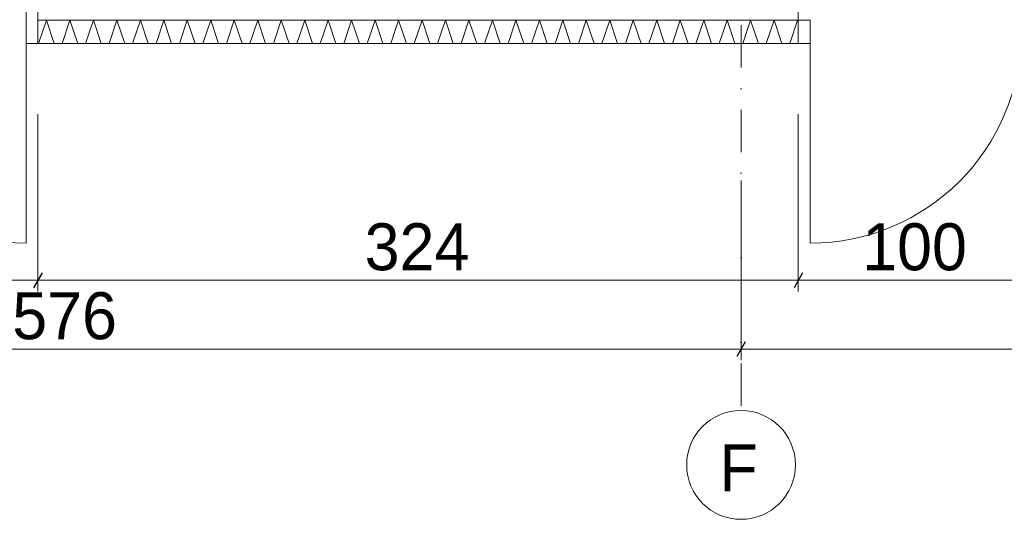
# Model space of a CAD drawing. Header units: millimetres. Extents: x 100377 to 152816, y -1988 to 13902.
# Tile 11 of 58: x 128399 to 132594, y -1988 to 139. Entities that reach past the tile are written whole.
import ezdxf

# ---------------------------------------------------------------- set-up
doc = ezdxf.new("R2010")
doc.units = ezdxf.units.MM
doc.header["$MEASUREMENT"] = 0
doc.linetypes.add('Kropki i Kreski', pattern=[360, 180, -90, 0, -90])
for name, color, linetype, lineweight in [('Nowe_0_Nr_pióra__1', 7, 'Continuous', 13), ('Nowe_0_Nr_pióra__2', 251, 'Continuous', 13), ('Nowe_299-A Wymiary Opisy_Nr_pióra__1', 7, 'Continuous', 13), ('Nowe_299-A Wymiary Opisy_Nr_pióra__21', 7, 'Continuous', 25), ('Nowe_810-G Ogólne_Nr_pióra__1', 7, 'Continuous', 13), ('Nowe_830-G Teksty Etykiety_Nr_pióra__1', 7, 'Continuous', 13)]:
    doc.layers.add(name, color=color, linetype=linetype, lineweight=lineweight)
doc.layers.add('Nowe_299-A Wymiary Opisy', color=7, linetype='Continuous')
doc.styles.add('STYL_AUTOMATYCZNY_1', font='txt')
doc.dimstyles.new('STYL_AUTOMATYCZNY__2', dxfattribs={"dimtxt": 200, "dimasz": 47.5, "dimexe": 0.18, "dimexo": 300, "dimgap": 0.09, "dimtad": 1, "dimtih": 1, "dimtoh": 1, "dimdec": 0, "dimlfac": 0.1, "dimzin": 0, "dimdsep": 46, "dimtxsty": 'STYL_AUTOMATYCZNY_1', "dimblk": 'ARROWHEAD_2', "dimblk1": 'ARROWHEAD_2', "dimblk2": 'ARROWHEAD_2', "dimcen": 0.09, "dimclrd": 7, "dimclre": 7, "dimclrt": 7, "dimadec": 1, "dimazin": 0, "dimtfac": 1, "dimtdec": 4, "dimtmove": 0, "dimatfit": 3, "dimfxl": 0, "dimtolj": 1, "dimtzin": 0, "dimarcsym": 0})

# ---------------------------------------------------------------- blocks, each defined once
blk = doc.blocks.new('Wypełnienie_31_1', base_point=(0, 0))
at = {"layer": 'Nowe_0_Nr_pióra__1', "color": 7, "linetype": 'Continuous', "lineweight": 13, "flags": 128}
blk.add_lwpolyline([(128476.4, 137), (131716.2, 137), (131716.2, 237), (128476.4, 237)], close=True, dxfattribs=at)
blk = doc.blocks.new('*X84')
at = {"layer": 'Nowe_0_Nr_pióra__2', "color": 251, "linetype": 'Continuous', "lineweight": 13}
for p, q in [((128479.7, 37), (128513.1, 137)), ((128513.1, 137), (128546.4, 37)), ((128579.7, 37), (128613.1, 137)), ((128613.1, 137), (128646.4, 37)), ((128679.7, 37), (128713.1, 137)), ((128713.1, 137), (128746.4, 37)), ((128779.7, 37), (128813.1, 137)), ((128813.1, 137), (128846.4, 37)), ((128879.7, 37), (128913.1, 137)), ((128913.1, 137), (128946.4, 37)), ((128979.7, 37), (129013.1, 137)), ((129013.1, 137), (129046.4, 37)), ((129079.7, 37), (129113.1, 137)), ((129113.1, 137), (129146.4, 37)), ((129179.7, 37), (129213.1, 137)), ((129213.1, 137), (129246.4, 37)), ((129279.7, 37), (129313.1, 137)), ((129313.1, 137), (129346.4, 37)), ((129379.7, 37), (129413.1, 137)), ((129413.1, 137), (129446.4, 37)), ((129479.7, 37), (129513.1, 137)), ((129513.1, 137), (129546.4, 37)), ((129579.7, 37), (129613.1, 137)), ((129613.1, 137), (129646.4, 37)), ((129679.7, 37), (129713.1, 137)), ((129713.1, 137), (129746.4, 37)), ((129779.7, 37), (129813.1, 137)), ((129813.1, 137), (129846.4, 37)), ((129879.7, 37), (129913.1, 137)), ((129913.1, 137), (129946.4, 37)), ((129979.7, 37), (130013.1, 137)), ((130013.1, 137), (130046.4, 37)), ((130079.7, 37), (130113.1, 137)), ((130113.1, 137), (130146.4, 37)), ((130179.7, 37), (130213.1, 137)), ((130213.1, 137), (130246.4, 37)), ((130279.7, 37), (130313.1, 137)), ((130313.1, 137), (130346.4, 37)), ((130379.7, 37), (130413.1, 137)), ((130413.1, 137), (130446.4, 37)), ((130479.7, 37), (130513.1, 137)), ((130513.1, 137), (130546.4, 37)), ((130579.7, 37), (130613.1, 137)), ((130613.1, 137), (130646.4, 37)), ((130679.7, 37), (130713.1, 137)), ((130713.1, 137), (130746.4, 37)), ((130779.7, 37), (130813.1, 137)), ((130813.1, 137), (130846.4, 37)), ((130879.7, 37), (130913.1, 137)), ((130913.1, 137), (130946.4, 37)), ((130979.7, 37), (131013.1, 137)), ((131013.1, 137), (131046.4, 37)), ((131079.7, 37), (131113.1, 137)), ((131113.1, 137), (131146.4, 37)), ((131179.7, 37), (131213.1, 137)), ((131213.1, 137), (131246.4, 37)), ((131279.7, 37), (131313.1, 137)), ((131313.1, 137), (131346.4, 37)), ((131379.7, 37), (131413.1, 137)), ((131413.1, 137), (131446.4, 37)), ((131479.7, 37), (131513.1, 137)), ((131513.1, 137), (131546.4, 37)), ((131579.7, 37), (131613.1, 137)), ((131613.1, 137), (131646.4, 37)), ((131679.7, 37), (131713.1, 137)), ((131713.1, 137), (131716.2, 127.7))]:
    blk.add_line(p, q, dxfattribs=at)
blk = doc.blocks.new('Wypełnienie_42_1', base_point=(0, 0))
at = {"layer": 'Nowe_0_Nr_pióra__2', "color": 251, "linetype": 'Continuous', "lineweight": 13}
blk.add_blockref('*X84', (0, 0), dxfattribs=at)
blk = doc.blocks.new('*D145')
at = {"layer": 'Nowe_299-A Wymiary Opisy_Nr_pióra__1', "color": 7, "linetype": 'Continuous', "lineweight": 13}
for p, q in [((127476.4, -1017.7), (127476.4, -263)), ((128476.4, -1017.7), (128476.4, -263)), ((127476.4, -970.8), (128476.4, -970.8))]:
    blk.add_line(p, q, dxfattribs=at)
at = {"layer": 'Nowe_299-A Wymiary Opisy_Nr_pióra__21', "color": 7, "linetype": 'Continuous', "lineweight": 25}
for p, q in [((127494.4, -939.6), (127458.3, -1002.1)), ((128494.4, -939.6), (128458.3, -1002.1))]:
    blk.add_line(p, q, dxfattribs=at)
at = {"layer": 'Nowe_299-A Wymiary Opisy_Nr_pióra__1', "color": 7, "lineweight": 13, "insert": (127748.7, -930.8), "char_height": 200, "attachment_point": 7, "style": 'STYL_AUTOMATYCZNY_1'}
blk.add_mtext('{\\A1;100}', dxfattribs=at)
blk = doc.blocks.new('ARROWHEAD_2')
at = {"color": 0, "linetype": 'Continuous', "lineweight": 0}
for p, q in [((0, 0), (-1, 0)), ((-0.378, -0.655), (0.378, 0.655))]:
    blk.add_line(p, q, dxfattribs=at)
blk = doc.blocks.new('*D146')
at = {"layer": 'Nowe_299-A Wymiary Opisy_Nr_pióra__1', "color": 7, "linetype": 'Continuous', "lineweight": 13}
for p, q in [((128476.4, -1017.7), (128476.4, -263)), ((131716.2, -1017.7), (131716.2, -263)), ((128476.4, -970.8), (131716.2, -970.8))]:
    blk.add_line(p, q, dxfattribs=at)
at = {"layer": 'Nowe_299-A Wymiary Opisy_Nr_pióra__21', "color": 7, "linetype": 'Continuous', "lineweight": 25}
for p, q in [((128494.4, -939.6), (128458.3, -1002.1)), ((131734.2, -939.6), (131698.1, -1002.1))]:
    blk.add_line(p, q, dxfattribs=at)
at = {"layer": 'Nowe_299-A Wymiary Opisy_Nr_pióra__1', "color": 7, "lineweight": 13, "insert": (129868.6, -930.8), "char_height": 200, "attachment_point": 7, "style": 'STYL_AUTOMATYCZNY_1'}
blk.add_mtext('{\\A1;324}', dxfattribs=at)
blk = doc.blocks.new('*D147')
at = {"layer": 'Nowe_299-A Wymiary Opisy_Nr_pióra__1', "color": 7, "linetype": 'Continuous', "lineweight": 13}
for p, q in [((131716.2, -1017.7), (131716.2, -263)), ((132716.2, -1017.7), (132716.2, -263)), ((131716.2, -970.8), (132716.2, -970.8))]:
    blk.add_line(p, q, dxfattribs=at)
at = {"layer": 'Nowe_299-A Wymiary Opisy_Nr_pióra__21', "color": 7, "linetype": 'Continuous', "lineweight": 25}
for p, q in [((131734.2, -939.6), (131698.1, -1002.1)), ((132734.2, -939.6), (132698.1, -1002.1))]:
    blk.add_line(p, q, dxfattribs=at)
at = {"layer": 'Nowe_299-A Wymiary Opisy_Nr_pióra__1', "color": 7, "lineweight": 13, "insert": (131988.5, -930.8), "char_height": 200, "attachment_point": 7, "style": 'STYL_AUTOMATYCZNY_1'}
blk.add_mtext('{\\A1;100}', dxfattribs=at)
blk = doc.blocks.new('*D153')
at = {"layer": 'Nowe_299-A Wymiary Opisy_Nr_pióra__1', "color": 7, "linetype": 'Continuous', "lineweight": 13}
for p, q in [((125717.4, -1311.2), (125717.4, -464.4)), ((131472.4, -1311.2), (131472.4, -545.9)), ((125717.4, -1264.3), (131472.4, -1264.3))]:
    blk.add_line(p, q, dxfattribs=at)
at = {"layer": 'Nowe_299-A Wymiary Opisy_Nr_pióra__21', "color": 7, "linetype": 'Continuous', "lineweight": 25}
for p, q in [((125735.4, -1233), (125699.4, -1295.5)), ((131490.4, -1233), (131454.4, -1295.5))]:
    blk.add_line(p, q, dxfattribs=at)
at = {"layer": 'Nowe_299-A Wymiary Opisy_Nr_pióra__1', "color": 7, "lineweight": 13, "insert": (128367.2, -1224.3), "char_height": 200, "attachment_point": 7, "style": 'STYL_AUTOMATYCZNY_1'}
blk.add_mtext('{\\A1;576}', dxfattribs=at)
blk = doc.blocks.new('*D154')
at = {"layer": 'Nowe_299-A Wymiary Opisy_Nr_pióra__1', "color": 7, "linetype": 'Continuous', "lineweight": 13}
for p, q in [((131472.4, -1311.2), (131472.4, -545.9)), ((137227.4, -1311.2), (137227.4, -586.6)), ((131472.4, -1264.3), (137227.4, -1264.3)), ((137227.4, -1264.3), (137258, -1264.3))]:
    blk.add_line(p, q, dxfattribs=at)
at = {"layer": 'Nowe_299-A Wymiary Opisy_Nr_pióra__21', "color": 7, "linetype": 'Continuous', "lineweight": 25}
for p, q in [((131490.4, -1233), (131454.4, -1295.5)), ((137209.4, -1295.5), (137245.4, -1233))]:
    blk.add_line(p, q, dxfattribs=at)
at = {"layer": 'Nowe_299-A Wymiary Opisy_Nr_pióra__1', "color": 7, "lineweight": 13, "insert": (134122.2, -1224.3), "char_height": 200, "attachment_point": 7, "style": 'STYL_AUTOMATYCZNY_1'}
blk.add_mtext('{\\A1;576}', dxfattribs=at)

msp = doc.modelspace()

# ---------------------------------------------------------------- linework, layer by layer
at = {"layer": 'Nowe_810-G Ogólne_Nr_pióra__1', "color": 7, "linetype": 'Kropki i Kreski', "lineweight": 13}
msp.add_lwpolyline([(131472.4, 13438.6), (131472.4, -1524.9)], dxfattribs=at)
at = {"layer": 'Nowe_810-G Ogólne_Nr_pióra__1', "color": 7, "linetype": 'Continuous', "lineweight": 13}
for points in [[(128476.4, 76.9), (128476.4, 237), (128426.4, 237), (128426.4, 37), (128476.4, 37), (128476.4, 137)], [(131716.2, 237), (131716.2, 37), (131766.2, 37)], [(128476.4, 137), (131766.2, 137)], [(131716.2, 76.9), (131716.2, 137), (131766.2, 137), (131766.2, 37), (131716.2, 37), (131716.2, 137)], [(128426.4, 87), (128426.4, -813)], [(131766.2, 87), (131766.2, -813)], [(128426.4, 37), (131766.2, 37)], [(128426.4, 37), (131766.2, 37)]]:
    msp.add_lwpolyline(points, dxfattribs=at)
msp.add_circle((131472.4, -1756.6), 231.7, dxfattribs=at)
for centre, start, end in [((128426.4, 87), 180, 270), ((131766.2, 87), 270, 0)]:
    msp.add_arc(centre, 900, start, end, dxfattribs=at)

# ---------------------------------------------------------------- block references
at = {"layer": 'Nowe_0_Nr_pióra__1', "color": 7, "linetype": 'Continuous', "lineweight": 13}
msp.add_blockref('Wypełnienie_31_1', (0, 0), dxfattribs=at)
at = {"layer": 'Nowe_0_Nr_pióra__2', "color": 251, "linetype": 'Continuous', "lineweight": 13}
msp.add_blockref('Wypełnienie_42_1', (0, 0), dxfattribs=at)

# ---------------------------------------------------------------- texts
at = {"layer": 'Nowe_830-G Teksty Etykiety_Nr_pióra__1', "color": 7, "linetype": 'Continuous', "lineweight": 13, "insert": (131380, -1669.7), "char_height": 200, "attachment_point": 1, "style": 'STYL_AUTOMATYCZNY_1'}
msp.add_mtext('{\\A1;F}', dxfattribs=at)

# ---------------------------------------------------------------- dimensions: what is measured, and where the dimension line sits
at = {"layer": 'Nowe_299-A Wymiary Opisy', "color": 7, "linetype": 'Continuous', "lineweight": 13}
for base, p1, p2, picture, middle in [((128476.4, -970.8), (127476.4, 37), (128476.4, 37), '*D145', (127977.4, -830.8)), ((131716.2, -970.8), (128476.4, 37), (131716.2, 37), '*D146', (130097.3, -830.8)), ((132716.2, -970.8), (131716.2, 37), (132716.2, 37), '*D147', (132217.2, -830.8)), ((131472.4042543, -1264.2801158), (125717.4042543, -164.4375439), (131472.4042543, -245.907364), '*D153', (128595.9522508, -1124.2801152)), ((137227.4042543, -1264.2801158), (131472.4042543, -245.907364), (137227.4042543, -286.6422741), '*D154', (134350.9522508, -1124.2801152))]:
    dim = msp.add_linear_dim(base=base, p1=p1, p2=p2, dimstyle='STYL_AUTOMATYCZNY__2', dxfattribs=at)
    dim.commit()
    dim.dimension.update_dxf_attribs({"geometry": picture, "text_midpoint": middle, "dimtype": 160})

doc.saveas('drawing.dxf')
